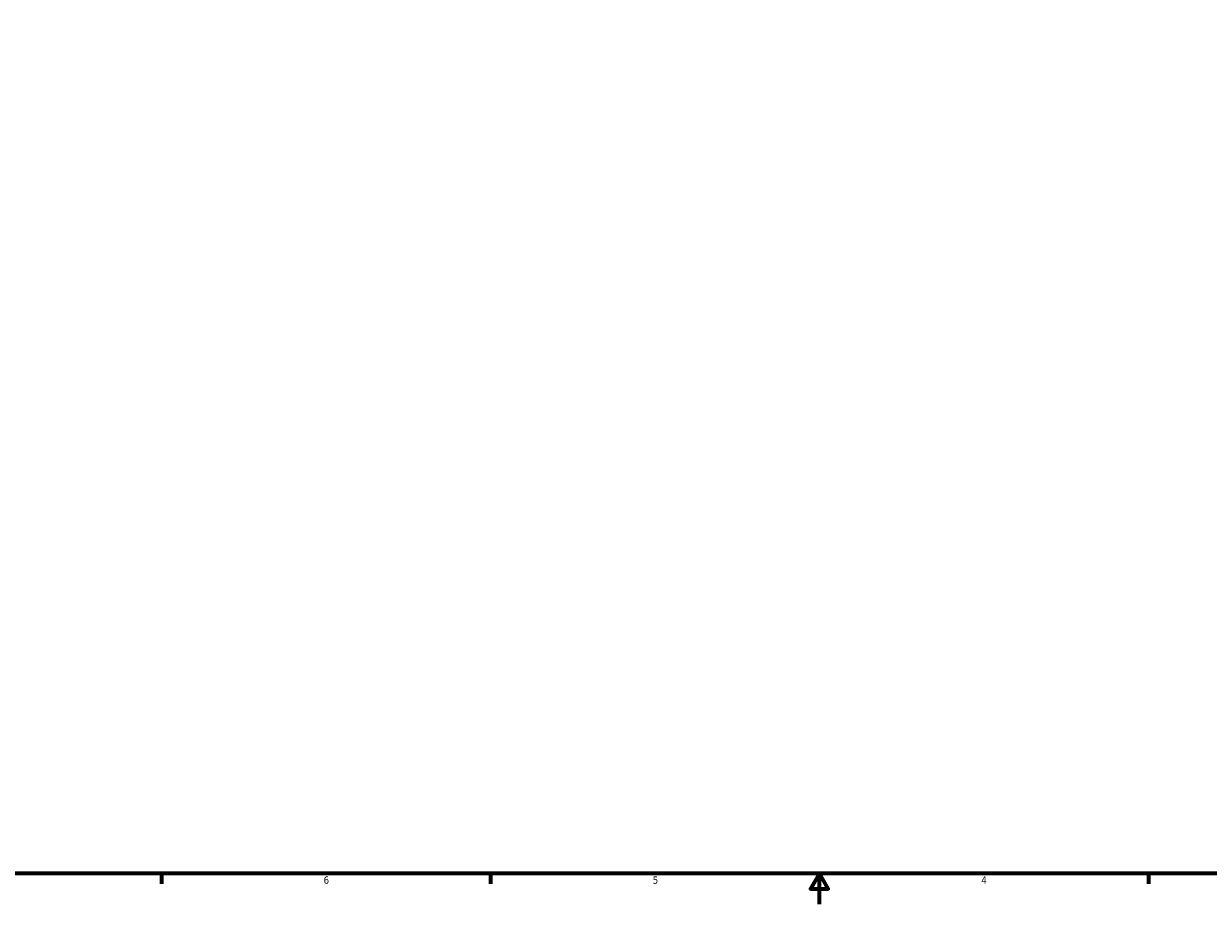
# Model space of a CAD drawing. Header units: inches. Extents: x -8.9 to 53, y 0.6 to 55.3.
# Tile 2 of 8: x 6.7 to 22, y 0.6 to 12. Entities that reach past the tile are written whole.
import ezdxf

# ---------------------------------------------------------------- set-up
doc = ezdxf.new("R2010")
doc.units = ezdxf.units.IN
doc.header["$MEASUREMENT"] = 0
doc.layers.add('Border (ANSI)', color=7, linetype='Continuous', lineweight=70)
doc.styles.add('Note Text (ANSI)', font='tahoma.ttf')

# ---------------------------------------------------------------- blocks, each defined once
blk = doc.blocks.new('Borders Default Border')
at = {"layer": 'Border (ANSI)'}
for p, q in [((8.5, 1), (8.5, 0.866)), ((12.75, 1), (12.75, 0.866)), ((21.25, 1), (21.25, 0.866))]:
    blk.add_line(p, q, dxfattribs=at)
at = {"layer": 'Border (ANSI)', "flags": 128}
for points in [[(0.5, 1), (0.5, 21), (33.5, 21), (33.5, 1), (0.5, 1)], [(17, 0.6), (17, 1), (16.885, 0.8), (17.115, 0.8), (17, 1)]]:
    blk.add_lwpolyline(points, dxfattribs=at)
at = {"layer": 'Border (ANSI)', "color": 5, "true_color": 0x0000ff, "char_height": 0.0945, "attachment_point": 7, "style": 'Note Text (ANSI)'}
for s, insert in [('6', (10.595, 0.864)), ('5', (14.847, 0.864)), ('4', (19.092, 0.866))]:
    blk.add_mtext(s, dxfattribs=dict(at, insert=insert))

msp = doc.modelspace()

# ---------------------------------------------------------------- block references
msp.add_blockref('Borders Default Border', (0, 0))

doc.saveas('drawing.dxf')
